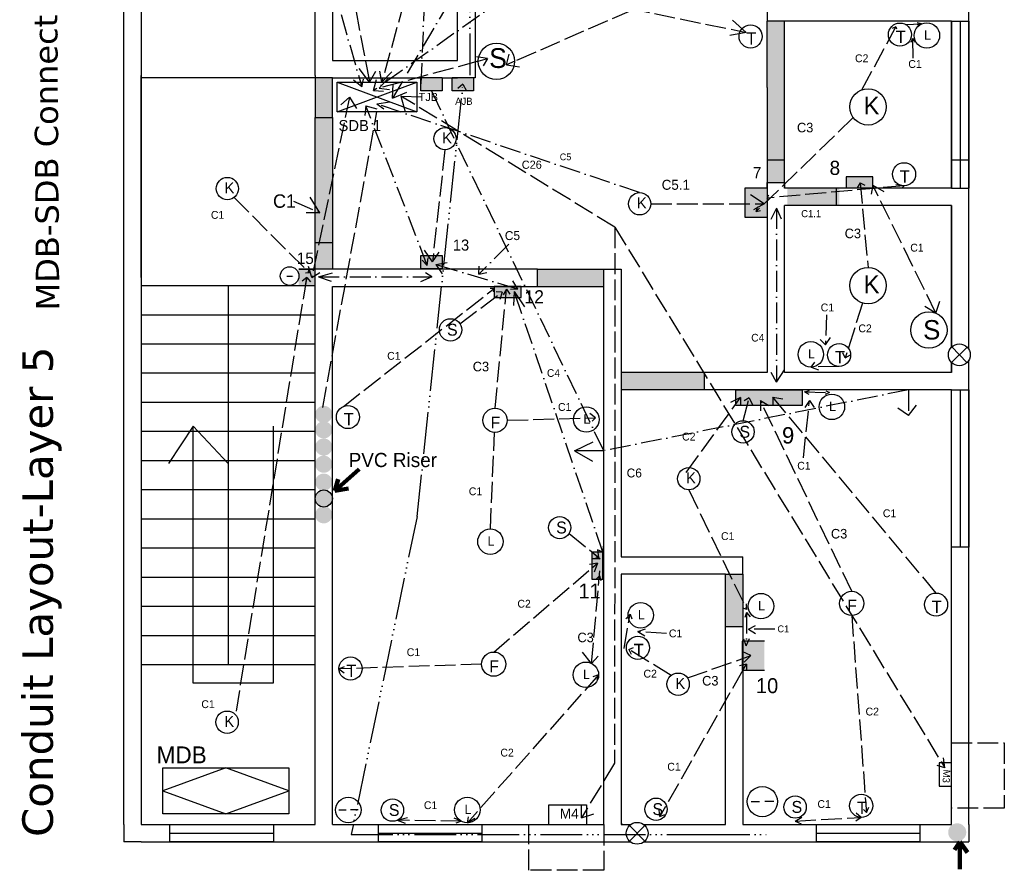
# Model space of a CAD drawing. Header units: inches. Extents: x -325 to 1342, y -1597 to 4114.
# Tile 1 of 3: x -325 to 241, y -989 to -499. Entities that reach past the tile are written whole.
import ezdxf

# ---------------------------------------------------------------- set-up
doc = ezdxf.new("R2010")
doc.units = ezdxf.units.IN
doc.header["$MEASUREMENT"] = 0
for name, pattern in [('ACAD_ISO02W100', [15, 12, -3]), ('ACAD_ISO06W100', [36, 24, -3, 0, -3, 0, -3, 0, -3]), ('ACAD_ISO10W100', [18, 12, -3, 0, -3])]:
    doc.linetypes.add(name, pattern=pattern)

msp = doc.modelspace()

# ---------------------------------------------------------------- hatches: boundary and pattern name
for color, points in [(3, [(114.53, -500.27), (104.53, -500.27), (104.53, -538.34), (104.53, -592.94), (114.53, -592.94)]), (3, [(-145.47, -532.78), (-155.47, -532.78), (-155.47, -555.55), (-145.47, -555.55)]), (78, [(-82.34, -532.78), (-94.6, -532.78), (-94.6, -540.33), (-82.34, -540.33)]), (4, [(-64.28, -532.78), (-73.47, -532.78), (-76.53, -532.78), (-76.53, -540.33), (-64.28, -540.33)]), (3, [(-145.47, -555.55), (-155.47, -555.55), (-155.47, -642.84), (-145.47, -642.84)]), (8, [(104.53, -596.27), (91.74, -596.27), (91.74, -612.99), (104.53, -612.99)]), (3, [(146.09, -596.26), (116.09, -596.26), (116.09, -606.26), (146.09, -606.26)]), (256, [(-145.47, -627.53), (-155.47, -627.53), (-155.47, -642.84), (-145.47, -642.84)]), (256, [(-145.47, -627.53), (-155.47, -627.53), (-155.47, -642.84), (-145.47, -642.84)]), (256, [(-145.47, -627.53), (-155.47, -627.53), (-155.47, -642.84), (-145.47, -642.84)]), (3, [(-145.47, -627.53), (-155.47, -627.53), (-155.47, -642.84), (-145.47, -642.84)]), (8, [(-82.34, -635.03), (-94.6, -635.03), (-94.6, -642.76), (-82.34, -642.76)]), (8, [(-155.47, -642.84), (-164.9, -642.84), (-164.9, -652.27), (-155.47, -652.27)]), (3, [(10.53, -642.84), (-27.47, -642.84), (-27.47, -652.84), (10.53, -652.84)]), (3, [(68.53, -702.27), (20.53, -702.27), (20.53, -712.27), (68.53, -712.27)]), (251, [(124.71, -712.27), (86.53, -712.27), (86.53, -721.22), (124.71, -721.22)]), (3, [(90.53, -818.27), (80.53, -818.27), (80.53, -848.27), (90.53, -848.27)]), (8, [(102.98, -856.76), (90.18, -856.76), (90.18, -873.48), (102.98, -873.48)])]:
    msp.add_hatch(color=color).paths.add_polyline_path(points)
at = {"linetype": 'ACAD_ISO02W100', "lineweight": 25}
for color, points in [(56, [(-82.34, -532.6), (-94.6, -532.6), (-94.6, -540.33), (-82.34, -540.33)]), (143, [(-64.28, -532.6), (-76.53, -532.6), (-76.53, -540.33), (-64.28, -540.33)]), (153, [(-64.28, -532.6), (-76.53, -532.6), (-76.53, -540.33), (-64.28, -540.33)])]:
    msp.add_hatch(color=color, dxfattribs=at).paths.add_polyline_path(points)
at = {"linetype": 'ACAD_ISO02W100'}
for points in [[(165.38, -589.81), (149.95, -589.81), (149.95, -596.17), (165.38, -596.17)], [(-37.04, -652.82), (-52.47, -652.82), (-52.47, -659.18), (-37.04, -659.18)], [(10.09, -821.09), (10.09, -805.66), (3.73, -805.66), (3.73, -821.09)]]:
    msp.add_hatch(color=252, dxfattribs=at).paths.add_polyline_path(points)
at = {"lineweight": 30}
for points in [[(-145.54, -726.36, 1), (-155.41, -726.36, 1)], [(-145.54, -735.28, 1), (-155.41, -735.28, 1)], [(-145.54, -745.15, 1), (-155.41, -745.15, 1)], [(-145.54, -755.01, 1), (-155.41, -755.01, 1)], [(-145.54, -765.34, 1), (-155.41, -765.34, 1)], [(-145.54, -774.73, 1), (-155.41, -774.73, 1)], [(-145.54, -784.12, 1), (-155.41, -784.12, 1)]]:
    msp.add_hatch(color=6, dxfattribs=at).paths.add_polyline_path(points)
at = {"lineweight": 211}
msp.add_hatch(color=176, dxfattribs=at).paths.add_polyline_path([(208.7, -966.72, 1), (219.1, -966.72, 1)])

# ---------------------------------------------------------------- linework, layer by layer
at = {"color": 3, "linetype": 'ACAD_ISO02W100'}
for p, q in [((-48.02, -287.2), (-117.12, -535.36)), ((-146.2, -420.09), (-124.13, -535.36)), ((81.47, -470.11), (-40.66, -523.3)), ((-56.27, -521.63), (-62.54, -520.76)), ((-45.37, -525.28), (-43.91, -519.23)), ((-61.61, -523.3), (-118.61, -538.72)), ((-61.61, -523.3), (-56.27, -521.63)), ((-56.27, -521.63), (-58.76, -525.93)), ((-40.66, -523.3), (-45.37, -525.28)), ((-45.37, -525.28), (-37.96, -526.43)), ((-124.13, -535.36), (-130.17, -527.5)), ((-124.13, -535.36), (-120.5, -529.01)), ((-117.12, -535.36), (-118.28, -529.01)), ((-117.12, -535.36), (-111.34, -529.36)), ((-118.61, -538.72), (-113.2, -532.78)), ((-118.61, -538.72), (-112.68, -539.55)), ((16.98, -618.75), (-106.11, -543.36)), ((-106.11, -543.36), (-92.91, -543.87)), ((-106.11, -543.36), (-103.57, -552.38)), ((16.98, -618.75), (16.94, -769.34)), ((16.98, -618.75), (206.82, -929.66)), ((16.94, -769.34), (16.74, -926.86)), ((16.74, -926.86), (-2.14, -958.29)), ((206.82, -929.66), (202.29, -928.33)), ((206.82, -929.66), (205.95, -923.94)), ((-2.14, -958.29), (-2.14, -950.84)), ((-2.14, -958.29), (4.89, -956.02))]:
    msp.add_line(p, q, dxfattribs=at)
at = {"color": 57, "linetype": 'ACAD_ISO10W100', "lineweight": 30}
for p, q in [((-87.47, -361.62), (-94.6, -536.46)), ((10.53, -747.3), (-88.47, -540.33))]:
    msp.add_line(p, q, dxfattribs=at)
at = {"color": 1, "linetype": 'ACAD_ISO10W100'}
for p, q in [((86.49, -391.94), (-121.78, -540.18)), ((-155.47, -444.27), (-128.62, -538.08)), ((-59.51, -457.5), (-110.89, -544.48)), ((-128.62, -538.08), (-133.36, -534.12)), ((-128.62, -538.08), (-127.58, -533.69)), ((-121.78, -540.18), (-120.14, -533.83)), ((-110.89, -544.48), (-110.55, -536.54)), ((-121.78, -540.18), (-116.02, -540.46)), ((-110.89, -544.48), (-102.61, -541.11)), ((-126.25, -548.99), (-126.9, -554.58)), ((-90.92, -640.67), (-126.25, -548.99)), ((-126.25, -548.99), (-120.04, -550.68)), ((-119.88, -547.87), (-112.42, -546.64)), ((31.23, -598.83), (-119.88, -547.87)), ((-119.88, -547.87), (-115.97, -550.63)), ((109.86, -607.7), (106.61, -614.36)), ((109.86, -607.7), (109.86, -705.5)), ((109.86, -607.7), (112.58, -613.83)), ((-43.96, -628.46), (-61.26, -645.7)), ((-90.92, -640.67), (-93.83, -637.74)), ((-90.92, -640.67), (-90.36, -636.29)), ((-86.01, -640.18), (-79.44, -639.11)), ((-153.54, -647.33), (-145.54, -645.06)), ((-88.32, -647.33), (-92.03, -645.06)), ((-38.81, -654.27), (-86.01, -640.18)), ((-86.01, -640.18), (-82.42, -645.55)), ((-61.26, -645.7), (-61.13, -641.14)), ((-61.26, -645.7), (-56.68, -644.72)), ((-153.54, -647.33), (-88.32, -647.33)), ((-153.54, -647.33), (-146.25, -649.83)), ((-88.32, -647.33), (-94.77, -650.07)), ((-38.81, -654.27), (-41.81, -649.48)), ((-38.81, -654.27), (-43.13, -654.49)), ((-40.9, -655.63), (-41.43, -663.68)), ((10.12, -805.68), (-40.9, -655.63)), ((-40.9, -655.63), (-35.07, -664.55)), ((109.86, -707.93), (106.93, -702.21)), ((109.86, -707.93), (114.53, -700.73)), ((109.86, -705.5), (109.86, -707.93)), ((10.12, -805.68), (6.94, -804.2)), ((10.12, -805.68), (10.53, -801.42)), ((92.78, -840.39), (91.65, -843.1)), ((92.78, -840.39), (92.55, -859.38)), ((92.78, -840.39), (94.82, -842.82)), ((93.89, -849.97), (97.78, -847.82)), ((109.07, -849.88), (93.89, -849.97)), ((93.89, -849.97), (97.91, -852.29)), ((92.55, -859.38), (91.22, -855.73)), ((92.55, -859.38), (94.33, -855.35))]:
    msp.add_line(p, q, dxfattribs=at)
at = {"color": 163, "linetype": 'ACAD_ISO06W100', "lineweight": 25}
for p, q in [((-66.38, -434.69), (-66.38, -532.6)), ((-96.77, -785.07), (-70.4, -536.51)), ((-70.4, -536.51), (-73.29, -539.02)), ((-70.4, -536.51), (-68.31, -540.33)), ((-96.77, -785.07), (-134.65, -967.93)), ((-134.65, -967.93), (70.63, -967.93)), ((70.63, -967.93), (104.5, -967.93))]:
    msp.add_line(p, q, dxfattribs=at)
for p, q in [((-265.47, -962.27), (-265.47, -444.27)), ((-145.47, -444.27), (-145.47, -522.78)), ((-63.47, -450.78), (-63.47, -522.78)), ((-255.47, -454.27), (-255.47, -536.27)), ((-155.47, -531.56), (-155.47, -454.27)), ((-73.47, -522.78), (-73.47, -454.27)), ((104.53, -492), (104.53, -500.27)), ((220.53, -688.95), (220.53, -487.96)), ((114.8, -500.27), (104.53, -500.27)), ((210.53, -500.27), (114.8, -500.27)), ((210.53, -596.27), (210.53, -500.27)), ((210.53, -500.27), (210.53, -596.27)), ((188.27, -510.16), (187.21, -512.6)), ((188.27, -510.16), (188.38, -521.51)), ((188.27, -510.16), (189.74, -512.35)), ((-145.47, -522.78), (-73.47, -522.78)), ((-63.47, -522.78), (-63.47, -532.78)), ((-255.47, -647.56), (-255.47, -531.56)), ((-155.47, -531.56), (-155.47, -532.78)), ((-145.47, -532.78), (-255.47, -532.78)), ((-255.47, -536.27), (-255.47, -652.27)), ((-145.47, -532.78), (-94.6, -532.78)), ((-142.81, -552.38), (-96.95, -535.36)), ((-142.81, -535.36), (-96.95, -552.38)), ((-82.34, -532.78), (-73.47, -532.78)), ((-63.47, -532.78), (-64.28, -532.78)), ((-155.47, -555.55), (-145.47, -555.55)), ((104.53, -580), (114.53, -580)), ((210.53, -580), (220.53, -580)), ((104.53, -592.94), (114.53, -592.94)), ((104.53, -596.27), (104.53, -592.94)), ((104.53, -592.94), (104.53, -596.27)), ((114.53, -592.94), (114.53, -596.27)), ((114.53, -592.94), (114.53, -596.27)), ((158.06, -593.19), (156.28, -596.14)), ((158.06, -593.19), (160.83, -594.62)), ((104.53, -596.27), (104.53, -702.27)), ((116.06, -596.27), (114.53, -596.27)), ((210.53, -596.27), (144.53, -596.27)), ((144.53, -606.27), (144.53, -596.27)), ((114.53, -702.27), (114.53, -606.27)), ((116.1, -606.27), (114.53, -606.27)), ((210.53, -606.27), (144.53, -606.27)), ((210.53, -606.27), (210.53, -687.81)), ((210.53, -687.81), (210.53, -606.27)), ((-155.47, -627.53), (-145.47, -627.53)), ((-164.9, -642.84), (-155.47, -642.84)), ((-27.47, -642.84), (-155.47, -642.84)), ((-155.47, -652.27), (-155.47, -642.84)), ((-27.47, -652.84), (-27.47, -642.84)), ((10.53, -662.27), (10.53, -642.84)), ((10.53, -642.84), (20.53, -642.84)), ((20.53, -642.84), (20.53, -684.8)), ((-171.75, -646.8), (-168.45, -646.8)), ((-168.15, -646.97), (-168.15, -646.97)), ((-255.53, -652.27), (-155.47, -652.27)), ((-255.47, -652.27), (-255.47, -962.27)), ((-205.5, -652.27), (-205.5, -870.2)), ((-155.47, -962.27), (-155.47, -652.27)), ((-145.47, -962.27), (-145.47, -652.84)), ((-145.47, -652.84), (-27.47, -652.84)), ((10.53, -962.27), (10.53, -662.27)), ((20.53, -662.27), (20.53, -808.27)), ((-255.53, -669.03), (-155.47, -669.03)), ((-255.53, -685.8), (-155.47, -685.8)), ((210.53, -702.27), (210.53, -696.37)), ((210.53, -696.37), (210.53, -702.27)), ((220.53, -962.27), (220.53, -695.23)), ((104.53, -702.27), (68.53, -702.27)), ((68.53, -712.27), (68.53, -702.27)), ((210.53, -702.27), (114.53, -702.27)), ((-255.53, -702.56), (-155.47, -702.56)), ((104.53, -712.27), (68.53, -712.27)), ((108.07, -712.27), (104.53, -712.27)), ((210.53, -712.27), (104.9, -712.27)), ((210.53, -808.27), (210.53, -712.27)), ((-255.53, -719.32), (-155.47, -719.32)), ((-255.53, -736.09), (-155.47, -736.09)), ((-225.55, -733.17), (-239.83, -754.58)), ((-225.55, -881.02), (-225.55, -733.17)), ((-225.55, -733.17), (-205.47, -754.58)), ((-179.6, -733.17), (-179.6, -881.02)), ((-6.27, -747.3), (4.51, -742.24)), ((10.53, -747.3), (-6.27, -747.3)), ((-6.27, -747.3), (4.2, -753.32)), ((10.53, -747.3), (10.53, -747.3)), ((-255.53, -752.85), (-155.47, -752.85)), ((-255.53, -769.62), (-155.47, -769.62)), ((-255.53, -786.38), (-155.47, -786.38)), ((-255.53, -803.15), (-155.47, -803.15)), ((20.53, -808.27), (80.53, -808.27)), ((80.53, -808.27), (90.53, -808.27)), ((90.53, -818.27), (90.53, -808.27)), ((210.53, -962.27), (210.53, -808.27)), ((-255.53, -819.91), (-155.47, -819.91)), ((80.53, -818.27), (20.53, -818.27)), ((20.53, -818.27), (20.53, -962.27)), ((-255.53, -836.67), (-155.47, -836.67)), ((80.53, -962.27), (80.53, -848.27)), ((80.53, -962.27), (80.53, -848.27)), ((80.53, -848.27), (90.53, -848.27)), ((90.53, -848.27), (90.53, -962.27)), ((-255.53, -853.44), (-155.47, -853.44)), ((-255.53, -870.2), (-155.47, -870.2)), ((-179.6, -881.02), (-225.55, -881.02)), ((-206.84, -929.71), (-243.05, -942.91)), ((-170.64, -942.91), (-206.84, -929.71)), ((-243.05, -942.91), (-206.84, -956.11)), ((-206.84, -956.11), (-170.64, -942.91)), ((-265.47, -962.27), (-265.47, -972.27)), ((-255.47, -962.27), (-179.47, -962.27)), ((-255.47, -962.27), (-155.47, -962.27)), ((-145.47, -962.27), (10.53, -962.27)), ((-13.47, -962.27), (10.53, -962.27)), ((21.53, -962.27), (20.53, -962.27)), ((20.53, -962.27), (26.03, -962.27)), ((21.53, -962.27), (26.03, -962.27)), ((33.53, -962.27), (80.53, -962.27)), ((33.53, -962.27), (56.53, -962.27)), ((56.53, -962.27), (80.53, -962.27)), ((90.53, -962.27), (210.53, -962.27)), ((220.53, -962.27), (220.53, -972.27)), ((-255.47, -972.27), (-265.47, -972.27)), ((-255.47, -972.27), (25.97, -972.27)), ((33.58, -972.27), (220.53, -972.27))]:
    msp.add_line(p, q)
at = {"color": 0, "linetype": 'ACAD_ISO02W100'}
for p, q in [((25.05, -492.9), (92.59, -506.73)), ((92.59, -506.73), (84.67, -499.58)), ((92.59, -506.73), (83.12, -508.57)), ((-80.76, -574.21), (-87.96, -638.69)), ((102.9, -605.29), (94.9, -600.2)), ((-202.07, -601.65), (-158.83, -644.98)), ((37.65, -605.25), (102.9, -605.29)), ((102.9, -605.29), (96.76, -608.79)), ((-87.96, -638.69), (-92.45, -631.96)), ((-87.96, -638.69), (-84.15, -632.99)), ((-158.93, -644.88), (-161.01, -645.07)), ((-158.83, -644.98), (-159.33, -642.84)), ((-200.76, -896.96), (-160.18, -647.56)), ((-160.18, -647.56), (-162.98, -649.74)), ((-160.95, -652.27), (-160.18, -647.56)), ((-160.18, -647.56), (-158.09, -650.24)), ((-139.2, -721.8), (-52.45, -653.98)), ((-72.16, -674.25), (-47.93, -656.15)), ((-52.45, -653.98), (-54.84, -653.99)), ((-52.45, -653.98), (-53.06, -656.15)), ((-51.96, -722.8), (-45.28, -654.34)), ((-47.93, -656.15), (-51.35, -655.96)), ((-47.93, -656.15), (-49.21, -660.34)), ((-45.28, -654.34), (-47.22, -657.55)), ((-45.28, -654.34), (-43.53, -657.29)), ((-44.99, -729.76), (5.77, -728.33)), ((5.77, -728.33), (2.63, -725.79)), ((5.77, -728.33), (3.86, -730.32)), ((-54.61, -792.23), (-52.26, -736.72)), ((-9.27, -794.84), (8.48, -809.4)), ((6.94, -804.2), (7.64, -808.71)), ((8.48, -809.4), (3.76, -809.4)), ((3.96, -805.68), (7.64, -808.71)), ((7.64, -808.71), (4.78, -809.4)), ((-52.7, -863.03), (7.02, -811.95)), ((7.02, -811.95), (2.39, -812.79)), ((3.76, -814.73), (7.02, -811.95)), ((7.02, -811.95), (5.16, -817.05)), ((7.02, -811.95), (5.16, -817.05)), ((3.61, -869.61), (8.35, -816.35)), ((8.1, -819.24), (6.14, -821.11)), ((7.93, -821.11), (8.1, -819.24)), ((8.1, -819.24), (8.95, -821.98)), ((3.61, -869.61), (-1.73, -863.12)), ((3.61, -869.61), (7.3, -865.49)), ((-59.66, -870), (-141.73, -872.76)), ((-141.73, -872.76), (-138.5, -871.35)), ((-141.73, -872.76), (-138.73, -875.04)), ((7.62, -876.14), (-67.89, -961.17)), ((7.62, -876.14), (4.38, -877.31)), ((7.62, -876.14), (6.52, -878.93)), ((-108.32, -959.82), (-102.31, -958.23)), ((-71.18, -960.38), (-108.32, -959.82)), ((-108.32, -959.82), (-103.71, -961.53)), ((-71.18, -960.38), (-75.46, -958.51)), ((-71.18, -960.38), (-74.49, -961.48)), ((-67.89, -961.17), (-67.18, -957.78)), ((-67.89, -961.17), (-63.54, -958.63)), ((-32.45, -988.56), (-32.45, -962.27)), ((10.53, -962.27), (10.53, -988.56)), ((10.53, -988.56), (-32.45, -988.56))]:
    msp.add_line(p, q, dxfattribs=at)
at = {"color": 3}
for p, q in [((104.53, -538.34), (104.53, -500.27)), ((114.53, -596.27), (114.53, -500.27)), ((210.53, -500.27), (210.53, -596.27)), ((210.53, -500.27), (220.53, -500.27)), ((215.53, -500.27), (215.53, -596.27)), ((220.53, -596.27), (220.53, -500.27)), ((220.53, -500.27), (220.53, -596.27)), ((220.53, -500.27), (220.53, -596.27)), ((220.53, -500.27), (220.53, -596.27)), ((-155.47, -532.78), (-155.47, -555.55)), ((-145.47, -555.55), (-145.47, -532.78)), ((104.53, -538.34), (104.53, -596.27)), ((-155.47, -555.55), (-145.47, -555.55)), ((-155.47, -642.84), (-155.47, -555.55)), ((-155.47, -555.55), (-145.47, -555.55)), ((-145.47, -555.55), (-145.47, -642.84)), ((144.53, -596.27), (114.53, -596.27)), ((210.53, -596.27), (220.53, -596.27)), ((144.53, -606.27), (114.53, -606.27)), ((-155.47, -627.53), (-145.47, -627.53)), ((-155.47, -642.84), (-164.9, -642.84)), ((-27.47, -642.84), (10.53, -642.84)), ((-27.47, -652.84), (10.53, -652.84)), ((68.53, -702.27), (20.53, -702.27)), ((68.53, -712.27), (20.53, -712.27)), ((210.53, -712.27), (220.53, -712.27)), ((210.53, -802.7), (210.53, -712.27)), ((215.53, -712.27), (215.53, -802.7)), ((220.53, -712.27), (220.53, -802.7)), ((220.53, -802.7), (220.53, -712.27)), ((220.53, -712.27), (220.53, -802.7)), ((220.53, -802.7), (210.53, -802.7)), ((80.53, -848.27), (80.53, -818.27)), ((80.53, -818.27), (90.53, -818.27)), ((90.53, -818.27), (90.53, -848.27)), ((-239.42, -962.27), (-179.47, -962.27)), ((-238.95, -972.27), (-238.95, -962.27)), ((-179.47, -962.27), (-179.47, -972.27)), ((-119.47, -962.27), (-59.51, -962.27)), ((-118.99, -972.27), (-118.99, -962.27)), ((-59.51, -962.27), (-59.51, -972.27)), ((132.48, -962.27), (192.44, -962.27)), ((132.96, -972.27), (132.96, -962.27)), ((192.44, -962.27), (192.44, -972.27)), ((-238.95, -967.27), (-179.47, -967.27)), ((-118.99, -967.27), (-59.51, -967.27)), ((132.96, -967.27), (192.44, -967.27)), ((-179.47, -972.27), (-238.95, -972.27)), ((-238.95, -972.27), (-179.47, -972.27)), ((-59.51, -972.27), (-118.99, -972.27)), ((-118.99, -972.27), (-59.51, -972.27)), ((192.44, -972.27), (132.96, -972.27))]:
    msp.add_line(p, q, dxfattribs=at)
at = {"linetype": 'ACAD_ISO02W100'}
for p, q in [((159.12, -539.66), (178.61, -503.41)), ((178.61, -503.41), (176.4, -504.55)), ((178.61, -503.41), (179.03, -504.68)), ((184.24, -502.17), (193.31, -501.86)), ((193.31, -501.86), (190.77, -502.63)), ((193.31, -501.86), (190.84, -501.29)), ((154.12, -555.67), (98.29, -609.75)), ((158.06, -593.19), (162.61, -641.86)), ((165.41, -594.62), (164.38, -599.75)), ((201.65, -668.22), (165.41, -594.62)), ((165.41, -594.62), (171.78, -598.28)), ((183.3, -594.92), (178.56, -594.35)), ((183.3, -594.92), (104.53, -601.96)), ((104.53, -601.96), (105.51, -600.13)), ((183.3, -594.92), (181.98, -596.27)), ((104.53, -601.96), (105.41, -602.86)), ((98.29, -609.75), (99.13, -606.85)), ((98.29, -609.75), (100.75, -609.21)), ((159.5, -662.34), (149.45, -693.89)), ((201.65, -668.22), (203.96, -661.26)), ((201.65, -668.22), (195.29, -664.41)), ((138.68, -669.06), (138.05, -686.43)), ((138.05, -686.43), (135.02, -683.24)), ((138.05, -686.43), (141.08, -682.12)), ((129.84, -699.17), (131.94, -696.29)), ((149.45, -693.89), (148.1, -691)), ((149.45, -693.89), (152.59, -692.1)), ((145.94, -698.87), (129.84, -699.17)), ((129.84, -699.17), (134.17, -700.84)), ((126.07, -713.49), (128.9, -712.64)), ((126.07, -713.49), (140.39, -713.78)), ((126.07, -713.49), (128.5, -714.76)), ((140.39, -713.78), (138.52, -712.95)), ((185.78, -712.27), (185.78, -727.05)), ((57.92, -759.75), (89.25, -716.75)), ((89.25, -716.75), (83.53, -719.59)), ((89.25, -716.75), (89.25, -721.22)), ((90.71, -730.03), (94.28, -716.85)), ((94.28, -716.85), (91.43, -718.53)), ((94.28, -716.85), (96.25, -721.22)), ((153.23, -828.12), (100.68, -718.34)), ((100.68, -718.34), (100.68, -724.29)), ((100.68, -718.34), (105.62, -721.22)), ((201.71, -829.1), (107.78, -716.46)), ((107.78, -716.46), (107.78, -721.22)), ((107.78, -716.46), (113.63, -717.48)), ((125.39, -751.35), (128.95, -718.31)), ((128.95, -718.31), (126.17, -722.34)), ((128.95, -718.31), (131.63, -722.34)), ((140.39, -713.78), (137.96, -715.01)), ((185.78, -727.05), (179.75, -722.89)), ((185.78, -727.05), (190.51, -721.15)), ((59.5, -769.79), (92.86, -838.67)), ((92.86, -838.67), (90.53, -837.84)), ((92.86, -838.67), (92.72, -835.26)), ((22.32, -861.05), (25.68, -841.2)), ((25.68, -841.2), (23.3, -844)), ((25.68, -841.2), (26.66, -843.93)), ((153.23, -842.05), (161.66, -955.39)), ((30.14, -851.32), (34.53, -849.65)), ((46.76, -852.32), (30.14, -851.32)), ((30.14, -851.32), (34.15, -853.79)), ((24.98, -861.56), (27.64, -860.49)), ((49.35, -876.49), (24.98, -861.56)), ((24.98, -861.56), (26.31, -864.34)), ((58.66, -877.91), (95.23, -865.12)), ((95.23, -865.12), (90.18, -862.82)), ((95.23, -865.12), (91.43, -868.77)), ((92.63, -870.01), (88.75, -870.98)), ((90.53, -873.48), (92.63, -870.01)), ((92.63, -870.01), (92.63, -873.48)), ((90.53, -873.48), (42.83, -957.7)), ((210.53, -915.26), (210.53, -915.26)), ((210.53, -915.26), (240.99, -915.26)), ((240.99, -915.26), (240.99, -952.74)), ((-155.47, -962.27), (-155.47, -947.37)), ((42.83, -957.7), (42.43, -953.77)), ((42.83, -957.7), (45.62, -956.51)), ((158.67, -958.1), (155.72, -955.68)), ((161.66, -955.39), (159.94, -953.58)), ((161.66, -955.39), (163.12, -952.3)), ((240.99, -952.74), (210.53, -952.74)), ((120.65, -960.22), (124.54, -958.01)), ((120.65, -960.22), (158.67, -958.1)), ((120.65, -960.22), (124.2, -961.78)), ((158.67, -958.1), (155.64, -960.36))]:
    msp.add_line(p, q, dxfattribs=at)
at = {"color": 4, "linetype": 'ACAD_ISO02W100', "lineweight": 25}
for p, q in [((-135.61, -543.99), (-157.35, -647.69)), ((-135.61, -543.99), (-140.75, -548.41)), ((-135.61, -543.99), (-131.57, -550.54)), ((-167.92, -603.78), (-152.7, -610.42)), ((-152.7, -610.42), (-158.27, -601.43)), ((-152.7, -610.42), (-160.63, -610.42)), ((-157.35, -647.69), (-159.19, -641.4)), ((-157.35, -647.69), (-152.71, -644.69))]:
    msp.add_line(p, q, dxfattribs=at)
at = {"color": 6, "linetype": 'ACAD_ISO02W100'}
msp.add_line((-151.04, -722.34), (-119.88, -552.38), dxfattribs=at)
at = {"color": 0}
for p, q in [((104.53, -596.27), (91.74, -596.27)), ((91.74, -596.27), (91.74, -612.99)), ((91.74, -612.99), (104.53, -612.99)), ((219.54, -687.66), (210.68, -696.52)), ((210.77, -687.57), (219.45, -696.61)), ((102.98, -856.76), (90.18, -856.76)), ((90.18, -856.76), (90.18, -873.48)), ((90.18, -873.48), (102.98, -873.48)), ((95.38, -949.05), (100.25, -948.98)), ((108.45, -949.05), (103.2, -949.05)), ((-141.75, -953.86), (-137.65, -953.81)), ((-130.75, -953.86), (-135.17, -953.86)), ((25.44, -962.77), (34.12, -971.81)), ((34.21, -962.86), (25.35, -971.72))]:
    msp.add_line(p, q, dxfattribs=at)
at = {"color": 57, "linetype": 'ACAD_ISO10W100'}
msp.add_line((185.78, -712.27), (10.53, -747.3), dxfattribs=at)
at = {"color": 0, "lineweight": 211}
for p, q in [((-144.03, -770.25), (-130.1, -757.86)), ((-144.03, -770.25), (-142.13, -763.55)), ((-144.03, -770.25), (-136.3, -768.99)), ((215.35, -972.27), (212.37, -976.83)), ((215.35, -972.27), (215.35, -987.84)), ((215.35, -972.27), (219.76, -978.26))]:
    msp.add_line(p, q, dxfattribs=at)
for points in [[(-142.81, -535.36), (-96.95, -535.36), (-96.95, -552.38), (-142.81, -552.38)], [(-94.6, -532.6), (-82.34, -532.6), (-82.34, -540.33), (-94.6, -540.33)], [(-76.53, -532.6), (-64.28, -532.6), (-64.28, -540.33), (-76.53, -540.33)], [(-94.6, -635.03), (-82.34, -635.03), (-82.34, -642.76), (-94.6, -642.76)], [(86.53, -712.27), (124.71, -712.27), (124.71, -721.22), (86.53, -721.22)], [(-243.05, -929.71), (-170.64, -929.71), (-170.64, -956.11), (-243.05, -956.11)]]:
    msp.add_lwpolyline(points, close=True)
at = {"color": 0}
for points in [[(149.98, -596.14), (165.41, -596.14), (165.41, -589.78), (149.98, -589.78)], [(-52.45, -659.15), (-37.02, -659.15), (-37.02, -652.79), (-52.45, -652.79)], [(3.76, -805.68), (3.76, -821.11), (10.12, -821.11), (10.12, -805.68)], [(210.67, -926.8), (203.59, -926.8), (203.59, -940.2), (210.67, -940.2)], [(-21.04, -950.84), (0.58, -950.84), (0.58, -962.38), (-21.04, -962.38)]]:
    msp.add_lwpolyline(points, close=True, dxfattribs=at)
for centre, radius in [((95.04, -509.04), 6.65), ((180.96, -507.96), 6.65), ((196.44, -508.48), 7.33), ((-51.14, -523.3), 10.47), ((162.61, -549.53), 10.47), ((-80.76, -567.79), 6.42), ((183.3, -588.27), 6.65), ((-205.94, -596.52), 6.42), ((31.23, -605.25), 6.42), ((162.61, -652.33), 10.47), ((197.6, -677.87), 10.47), ((-77.54, -677.76), 6.42), ((129.7, -691.84), 7.33), ((145.94, -692.22), 6.65), ((215.11, -692.09), 6.27), ((141.81, -722.05), 7.33), ((-136.55, -727.9), 6.65), ((-51.96, -729.76), 6.97), ((0.52, -729.32), 7.33), ((90.71, -736.45), 6.42), ((59.5, -763.37), 6.42), ((-14.76, -791.51), 6.42), ((-54.61, -799.55), 7.33), ((101.02, -836.63), 7.33), ((153.23, -835.08), 6.97), ((201.71, -835.75), 6.65), ((31.86, -841.89), 7.33), ((30.25, -860.61), 6.65), ((-135.08, -872.54), 6.65), ((-52.7, -870), 6.97), ((0.29, -876.14), 7.33), ((53.35, -881.52), 6.42), ((-206.08, -903.38), 6.42), ((101.79, -949.05), 8.69), ((120.65, -952.19), 6.42), ((158.67, -951.45), 6.65), ((-136.35, -953.86), 7.31), ((-110.97, -953.97), 6.42), ((-67.89, -953.84), 7.33), ((40.65, -953.46), 6.42), ((29.78, -967.29), 6.27)]:
    msp.add_circle(centre, radius, dxfattribs=at)
msp.add_circle((-170.1, -646.8), 5.37)
at = {"color": 0, "lineweight": 30}
msp.add_circle((-150.48, -774.73), 4.94, dxfattribs=at)

# ---------------------------------------------------------------- texts
at = {"color": 0, "lineweight": 211, "attachment_point": 1}
for s, insert, char_height, width, rotation in [('{\\fVerdana|b0|i0|c0|p34;MDB-SDB Connection & Wiring for Surge Arrester}', (-315.97, -666.65), 13.4407, 489.7709, 90.4172), ('{\\fVerdana|b0|i0|c0|p34;Conduit Layout-Layer 5}', (-323.87, -969.36), 17.5663, 408.7034, 90)]:
    msp.add_mtext(s, dxfattribs=dict(at, insert=insert, char_height=char_height, width=width, rotation=rotation))
at = {"color": 0, "attachment_point": 1}
for s, insert, char_height, width in [('T', (92.59, -506.73), 7.11, 133.2206), ('T', (178.51, -505.65), 7.11, 133.2206), ('L', (194.82, -505.52), 5.32, 124.6675), ('{\\C3;S}', (-55.33, -515.76), 11.401, 239.632), ('C2', (155.12, -519.34), 4.5, 91.8149), ('C1', (185.78, -522.63), 4.505, 102.2746), ('K', (160.03, -543.64), 10.27, 207.0976), ('C3', (121.72, -558.68), 5.501, 118.0796), ('K', (-82.34, -564.18), 6.3, 126.9937), ('{\\C1;7}', (96.4, -584.15), 6.485, 146.3433), ('T', (180.86, -585.97), 7.11, 133.2206), ('K', (-207.52, -592.91), 6.3, 126.9937), ('K', (29.65, -601.64), 6.3, 126.9937), ('C1', (-215.38, -609.39), 4.505, 102.2746), ('C3', (149.17, -619.55), 5.501, 118.0796), ('{\\C1;13}', (-76.25, -625.83), 6.343, 1671.936), ('C1', (186.9, -628.25), 4.505, 102.2746), ('K', (160.03, -646.44), 10.27, 207.0976), ('C1', (135.38, -662.63), 4.505, 102.2746), ('S', (194.26, -672.15), 11.16, 236.1352), ('S', (-79.58, -674.25), 6.84, 144.7997), ('C2', (157.06, -674.65), 4.5, 91.8149), ('C1', (-113.99, -690.46), 4.505, 102.2746), ('L', (128.08, -688.87), 5.32, 124.6675), ('T', (143.49, -689.92), 7.11, 133.2206), ('C3', (-64.78, -696.12), 5.501, 118.0796), ('L', (140.18, -719.08), 5.32, 124.6675), ('C1', (-15.73, -719.86), 4.505, 102.2746), ('T', (-139, -725.59), 7.11, 133.2206), ('F', (-54.49, -727.66), 6.75, 146.0875), ('L', (-1.11, -726.36), 5.32, 124.6675), ('S', (88.66, -732.94), 6.84, 144.7997), ('C2', (55.66, -736.9), 4.5, 91.8149), ('C1', (121.89, -753.66), 4.505, 102.2746), ('K', (57.92, -759.75), 6.3, 126.9937), ('C1', (-67.04, -768.36), 4.505, 102.2746), ('C1', (171.13, -780.99), 4.505, 102.2746), ('S', (-16.81, -788), 6.84, 144.7997), ('C3', (141.25, -792.25), 5.501, 118.0796), ('L', (-56.24, -796.59), 5.32, 124.6675), ('C1', (78.01, -794.14), 4.505, 102.2746), ('C2', (-39.08, -833.02), 4.5, 91.8149), ('L', (99.39, -833.66), 5.32, 124.6675), ('F', (150.7, -832.98), 6.75, 146.0875), ('T', (199.26, -833.44), 7.11, 133.2206), ('L', (30.23, -838.93), 5.32, 124.6675), ('C3', (-4.56, -851.89), 5.501, 118.0796), ('C1', (48.05, -850.08), 4.505, 102.2746), ('C1', (-102.73, -860.88), 4.505, 102.2746), ('T', (27.8, -858.31), 7.11, 133.2206), ('T', (-137.53, -870.23), 7.11, 133.2206), ('F', (-55.23, -867.89), 6.75, 146.0875), ('L', (-1.34, -873.17), 5.32, 124.6675), ('C2', (33.45, -873.22), 4.5, 91.8149), ('C3', (67.16, -876.79), 5.501, 118.0796), ('K', (51.77, -877.91), 6.3, 126.9937), ('C1', (-220.91, -890.77), 4.505, 102.2746), ('K', (-207.65, -899.77), 6.3, 126.9937), ('C2', (161.18, -895.02), 4.5, 91.8149), ('C2', (-48.86, -918.63), 4.5, 91.8149), ('C1', (47.14, -926.75), 4.505, 102.2746), ('S', (-113.02, -950.46), 6.84, 144.7997), ('C1', (-92.86, -948.86), 4.505, 102.2746), ('L', (-69.52, -950.87), 5.32, 124.6675), ('S', (38.6, -949.95), 6.84, 144.7997), ('S', (118.6, -948.68), 6.84, 144.7997), ('C1', (133.5, -948.2), 4.505, 102.2746), ('T', (156.22, -949.14), 7.11, 133.2206)]:
    msp.add_mtext(s, dxfattribs=dict(at, insert=insert, char_height=char_height, width=width))
at = {"color": 4, "linetype": 'ACAD_ISO02W100', "lineweight": 25, "attachment_point": 1}
for s, insert, char_height, width in [('{\\C67;TJB}', (-95.9, -541.47), 4.697, 103.1566), ('{\\C153;AJB}', (-74.9, -544.28), 4.0905, 86.3881)]:
    msp.add_mtext(s, dxfattribs=dict(at, insert=insert, char_height=char_height, width=width))
at = {"color": 3, "attachment_point": 1}
for s, insert, char_height, width in [('{\\C1;SDB 1}', (-142, -557.09), 6.3505, 2105.7597), ('{\\C1;12}', (-35.07, -654.98), 7.566, 161.4986), ('{\\C1;11}', (-3.94, -823.68), 8.556, 182.6216), ('M4', (-14.68, -953.04), 5.834, 135.5289)]:
    msp.add_mtext(s, dxfattribs=dict(at, insert=insert, char_height=char_height, width=width))
at = {"color": 1, "linetype": 'ACAD_ISO10W100', "attachment_point": 1}
for s, insert, char_height, width in [('C5', (-14.73, -576.34), 3.889, 85.0822), ('C5.1', (43.91, -591.47), 5.747, 113.7551), ('C1.1', (124.14, -608.9), 4.079, 94.2686), ('C5', (-46.33, -620.99), 5.138, 112.3996), ('C4', (95.4, -680.06), 4.411, 96.9541), ('C4', (-22.09, -700.38), 4.411, 96.9541), ('C1', (110.49, -847.73), 3.956, 69.21)]:
    msp.add_mtext(s, dxfattribs=dict(at, insert=insert, char_height=char_height, width=width))
at = {"color": 3, "linetype": 'ACAD_ISO02W100', "attachment_point": 1}
for s, insert, char_height, width in [('C26', (-36.56, -580.45), 4.685, 2627.9136), ('C6', (23.76, -757.51), 5.115, 117.6106)]:
    msp.add_mtext(s, dxfattribs=dict(at, insert=insert, char_height=char_height, width=width))
at = {"linetype": 'ACAD_ISO02W100', "attachment_point": 1}
for s, insert, char_height, width in [('{\\C1;8}', (140.49, -580.54), 8.142, 177.6864), ('{\\C1;9}', (113.14, -733.71), 9.459, 213.7798), ('{\\C1;10}', (98.12, -878.06), 8.613, 205.954)]:
    msp.add_mtext(s, dxfattribs=dict(at, insert=insert, char_height=char_height, width=width))
at = {"color": 163, "linetype": 'ACAD_ISO06W100', "lineweight": 25, "insert": (-179.66, -599.84), "char_height": 7.744, "width": 180.4639, "attachment_point": 1}
msp.add_mtext('{\\C4;C1}', dxfattribs=at)
at = {"color": 0, "linetype": 'ACAD_ISO02W100', "insert": (-165.99, -633.31), "char_height": 6.583, "width": 155.2385, "attachment_point": 1}
msp.add_mtext('{\\C1;15}', dxfattribs=at)
at = {"color": 0, "lineweight": 211, "insert": (-136.15, -748.53), "char_height": 8.145, "width": 184.1544, "attachment_point": 1}
msp.add_mtext('PVC Riser', dxfattribs=at)
at = {"insert": (-246.61, -917.32), "char_height": 9.691, "width": 5123.1443, "attachment_point": 1}
msp.add_mtext('{\\C1;MDB}', dxfattribs=at)
at = {"linetype": 'ACAD_ISO02W100', "insert": (210.05, -930.81), "char_height": 4.104, "width": 83.8845, "attachment_point": 1, "rotation": 266.4191}
msp.add_mtext('{\\C3;M3}', dxfattribs=at)

doc.saveas('drawing.dxf')
